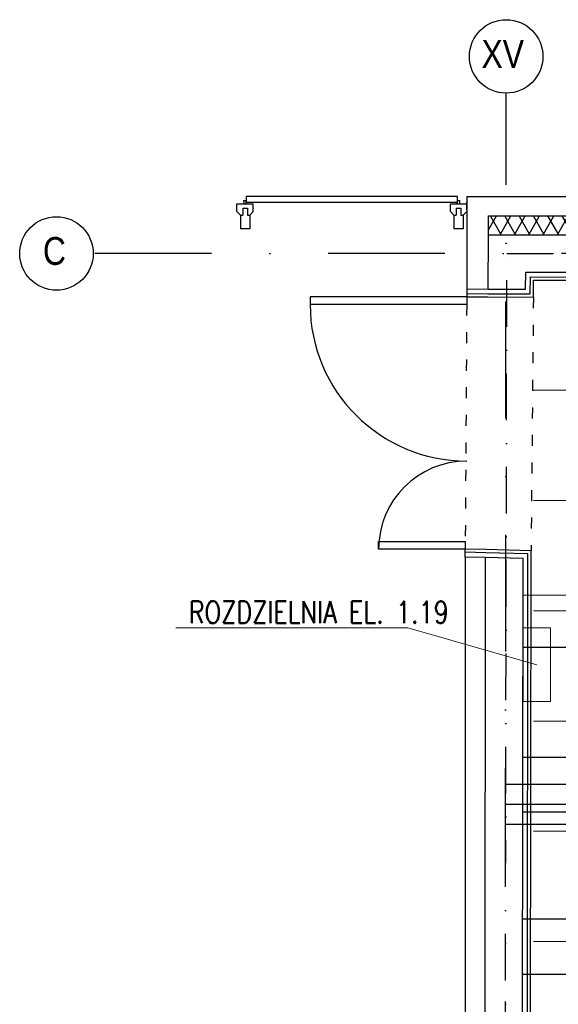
# Model space of a CAD drawing. Header units: millimetres. Extents: x -32221 to 212500, y 31663 to 93766.
# Tile 118 of 256: x 13454 to 16385, y 57771 to 63130. Entities that reach past the tile are written whole.
import ezdxf

# ---------------------------------------------------------------- set-up
doc = ezdxf.new("R2010")
doc.units = ezdxf.units.MM
doc.linetypes.add('DASHDOTX2', pattern=[50.8, 25.4, -12.7, 0, -12.7])
doc.linetypes.add('GCAD_ISO03W100', pattern=[30, 12, -18])
for name, color, linetype, lineweight in [('kasetony', 42, 'Continuous', 5), ('opis', 250, 'Continuous', 15), ('urządzenia', 3, 'Continuous', 15)]:
    doc.layers.add(name, color=color, linetype=linetype, lineweight=lineweight)
doc.layers.add('osie', color=250, linetype='Continuous')
doc.layers.add('Sciany', color=250, linetype='Continuous')
doc.styles.get("Standard").update_dxf_attribs({"font": 'ARIALN.TTF'})

msp = doc.modelspace()

# ---------------------------------------------------------------- hatches: boundary and pattern name
at = {"layer": 'Sciany', "transparency": 33554687}
h = msp.add_hatch(dxfattribs=at)
h.set_pattern_fill('DIAMONDS', color=256, scale=21.298246, style=0)
h.set_pattern_definition([(60, (11230.126, 27072.76), (-58.56231, 33.81097), []), (120, (11230.126, 27072.76), (-58.56231, -33.81097), [])])
h.paths.add_polyline_path([(25207.296, 62052.787), (16004.646, 62062.25), (16004.646, 61960.019), (25207.19, 61950.599)])
h.paths.add_polyline_path([(27001.174, 59450.093), (26993.104, 62050.95), (26399.997, 62051.56), (26399.89, 61949.228), (26890.873, 61948.719), (26898.583, 59463.521)])
h.paths.add_polyline_path([(25822.508, 47649.75), (25822.508, 50675.258), (25717.502, 50684.438), (25720.277, 47649.62)])
h.paths.add_polyline_path([(26684.877, 47841.043), (26694.389, 47841.033), (26890.873, 47840.829), (26898.583, 45355.632), (27001.174, 45342.204), (26993.104, 47943.061), (26703.598, 47943.33), (26684.888, 47943.347), (26684.922, 47884.562)])
h.paths.add_polyline_path([(15976.788, 33439.499), (25822.508, 33439.499), (25822.508, 36567.368), (25717.502, 36576.548), (25720.277, 33541.73), (15976.878, 33529.807)])

# ---------------------------------------------------------------- linework, layer by layer
at = {"layer": 'kasetony'}
for p, q in [((16850.147, 61712.853), (16250.147, 61712.853)), ((16250.147, 61112.853), (16850.147, 61112.853)), ((16850.147, 61112.853), (16250.147, 61112.853)), ((16250.147, 60512.853), (16850.147, 60512.853)), ((16850.147, 60512.853), (16250.147, 60512.853)), ((16250.147, 59912.853), (16850.147, 59912.853)), ((16850.147, 59912.853), (16250.147, 59912.853)), ((16250.147, 59312.853), (16850.147, 59312.853)), ((16850.147, 59312.853), (16250.147, 59312.853)), ((16250.147, 58712.853), (16850.147, 58712.853)), ((16850.147, 58712.853), (16250.147, 58712.853)), ((16250.147, 58112.853), (16850.147, 58112.853)), ((16850.147, 58112.853), (16250.147, 58112.853))]:
    msp.add_line(p, q, dxfattribs=at)
at = {"layer": 'opis'}
for p, q in [((14304.684, 59819.486), (15566.229, 59819.486)), ((15566.229, 59819.486), (16268.203, 59619.486))]:
    msp.add_line(p, q, dxfattribs=at)
at = {"layer": 'osie', "linetype": 'DASHDOTX2', "ltscale": 25}
for p, q in [((16077.737, 33019.002), (16101.37, 62731.446)), ((29738.966, 61857.756), (13854.161, 61857.756))]:
    msp.add_line(p, q, dxfattribs=at)
at = {"layer": 'osie'}
for p, q in [((16098.378, 58969.721), (26731.382, 58969.721)), ((26701.675, 58749.721), (16098.203, 58749.721))]:
    msp.add_line(p, q, dxfattribs=at)
at = {"layer": 'osie', "linetype": 'DASHDOTX2', "ltscale": 20}
msp.add_line((16098.29, 58859.721), (26716.528, 58859.721), dxfattribs=at)
at = {"layer": 'osie'}
for centre in [(16101.369, 62930.026), (13654.161, 61857.756)]:
    msp.add_circle(centre, 200, dxfattribs=at)
at = {"layer": 'Sciany'}
for p, q in [((15836.711, 62166.879), (14686.704, 62166.879)), ((14686.704, 62166.879), (14686.722, 62136.886)), ((15836.711, 62136.879), (15836.711, 62166.879)), ((15887.14, 62166.879), (25207.417, 62169.121)), ((15887.14, 62166.879), (15887.14, 61664.976)), ((14636.304, 62128.337), (14725.223, 62128.39)), ((14636.328, 62086.752), (14636.304, 62128.337)), ((14674.79, 62145.399), (14686.717, 62145.406)), ((14674.8, 62128.36), (14674.79, 62145.399)), ((14686.727, 62128.367), (14686.717, 62145.406)), ((14686.722, 62136.886), (15836.711, 62137.562)), ((14725.247, 62086.805), (14725.223, 62128.39)), ((15798.22, 62128.337), (15887.14, 62128.39)), ((15798.245, 62086.752), (15798.22, 62128.337)), ((15836.706, 62145.399), (15848.633, 62145.406)), ((15836.716, 62128.36), (15836.706, 62145.399)), ((15848.643, 62128.367), (15848.633, 62145.406)), ((15887.164, 62096.033), (15887.14, 62137.618)), ((14655.242, 62066.704), (14636.328, 62086.752)), ((14655.242, 62066.704), (14668.02, 62066.711)), ((14655.242, 62066.704), (14655.285, 61992.04)), ((14667.999, 62104.043), (14693.556, 62104.058)), ((14667.999, 62104.043), (14668.02, 62066.711)), ((14693.556, 62104.058), (14693.578, 62066.726)), ((14693.578, 62066.726), (14706.357, 62066.734)), ((14706.357, 62066.734), (14725.247, 62086.805)), ((14706.357, 62066.734), (14706.401, 61992.07)), ((15817.158, 62066.704), (15798.245, 62086.752)), ((15817.158, 62066.704), (15829.937, 62066.711)), ((15817.158, 62066.704), (15817.202, 61992.04)), ((15829.915, 62104.043), (15855.473, 62104.058)), ((15829.915, 62104.043), (15829.937, 62066.711)), ((15855.473, 62104.058), (15855.495, 62066.726)), ((15855.495, 62066.726), (15868.274, 62066.734)), ((15868.274, 62066.734), (15887.164, 62086.805)), ((15868.274, 62066.734), (15868.318, 61992.07)), ((16004.646, 61960.019), (16004.646, 62062.25)), ((16004.646, 62062.25), (25207.296, 62052.787)), ((14706.401, 61992.07), (14655.285, 61992.04)), ((15868.318, 61992.07), (15817.202, 61992.04)), ((16002.733, 61664.228), (16004.646, 61960.019)), ((16004.646, 61960.019), (25207.19, 61950.466)), ((16207.191, 61662.906), (16207.79, 61755.493)), ((16207.79, 61755.493), (25206.978, 61746.152)), ((16232.774, 61637.233), (16233.183, 61729.909)), ((16233.183, 61729.909), (25232.509, 61720.568)), ((16249.812, 61620.088), (16250.147, 61712.853)), ((16250.147, 61712.853), (25249.548, 61703.511)), ((15886.974, 61639.419), (15886.864, 61622.38)), ((15886.974, 61639.419), (16002.567, 61638.671)), ((15887.14, 61664.976), (16002.733, 61664.228)), ((15887.14, 61664.976), (15887.14, 61639.418)), ((16002.567, 61638.671), (16232.767, 61637.233)), ((16002.733, 61664.228), (16207.191, 61662.906)), ((15886.864, 61622.38), (15034.934, 61622.38)), ((15034.934, 61622.38), (15034.934, 61579.784)), ((15034.934, 61622.38), (15034.934, 61579.784)), ((15886.864, 61579.784), (15034.934, 61579.784)), ((15886.864, 61622.38), (16002.457, 61621.633)), ((15886.864, 61622.38), (15886.864, 61579.784)), ((16002.461, 61621.633), (16249.812, 61620.088)), ((15407.289, 60290.875), (15878.542, 60290.875)), ((15407.289, 60248.279), (15407.289, 60290.875)), ((15878.542, 60290.875), (15878.542, 60248.279)), ((15878.542, 60248.279), (15407.289, 60248.279)), ((15878.206, 60231.244), (15878.542, 60248.279)), ((15990.243, 60246.073), (15878.542, 60248.279)), ((16236.804, 60239.711), (15990.581, 60246.065)), ((16224.689, 48463.893), (16236.804, 60239.711)), ((15877.701, 60205.691), (15878.206, 60231.244)), ((15989.402, 60203.485), (15877.701, 60205.691)), ((15877.701, 60205.691), (15877.701, 47550.363)), ((15989.906, 60229.038), (15878.206, 60231.244)), ((15976.79, 47550.264), (15989.402, 60203.485)), ((16193.779, 60197.57), (15989.402, 60203.485)), ((16193.779, 60197.57), (15989.402, 60203.485)), ((16219.337, 60223.117), (15990.141, 60229.032)), ((16181.465, 47841.955), (16193.779, 60197.57)), ((16207.651, 48472.391), (16219.337, 60223.117)), ((22860.921, 59982.105), (16193.58, 59997.818)), ((17675.812, 59711.908), (16193.297, 59713.386)), ((22856.463, 59099.259), (16192.7, 59114.954)), ((17669.724, 58815.305), (16192.403, 58816.778)), ((22854.389, 58218.936), (16191.823, 58234.628)), ((17669.822, 57932.151), (16191.523, 57933.625))]:
    msp.add_line(p, q, dxfattribs=at)
at = {"layer": 'Sciany', "linetype": 'DASHDOTX2', "ltscale": 10}
for p, q in [((16079.301, 47739.724), (16104.962, 61857.756)), ((16104.962, 61857.756), (26792.525, 61846.663))]:
    msp.add_line(p, q, dxfattribs=at)
at = {"layer": 'Sciany', "linetype": 'GCAD_ISO03W100', "ltscale": 5}
for p, q in [((15886.864, 61579.784), (15878.542, 60248.279)), ((16249.812, 61620.088), (16236.804, 60239.711))]:
    msp.add_line(p, q, dxfattribs=at)
at = {"layer": 'Sciany'}
for centre, radius, start, end in [((15886.864, 61579.784), 851.93, 180, 270), ((15886.864, 60248.279), 479.575, 90, 180)]:
    msp.add_arc(centre, radius, start, end, dxfattribs=at)
at = {"layer": 'urządzenia', "color": 1}
msp.add_lwpolyline([(16193.203, 59819.486), (16193.203, 59419.486), (16343.203, 59419.486), (16343.203, 59819.486)], close=True, dxfattribs=at)

# ---------------------------------------------------------------- texts
at = {"layer": 'opis', "insert": (14373.815, 59965.104), "char_height": 120, "width": 1480.60957, "attachment_point": 1}
msp.add_mtext('\\Fromans|c238;\\W0.8;ROZDZIELNIA EL. 1.19', dxfattribs=at)
at = {"layer": 'osie'}
for s, height, p in [('XV', 151.3145, (15967.298, 62867.936)), ('C', 151.314, (13580.715, 61795.666))]:
    msp.add_text(s, height=height, dxfattribs=at).set_placement(p)

doc.saveas('drawing.dxf')
